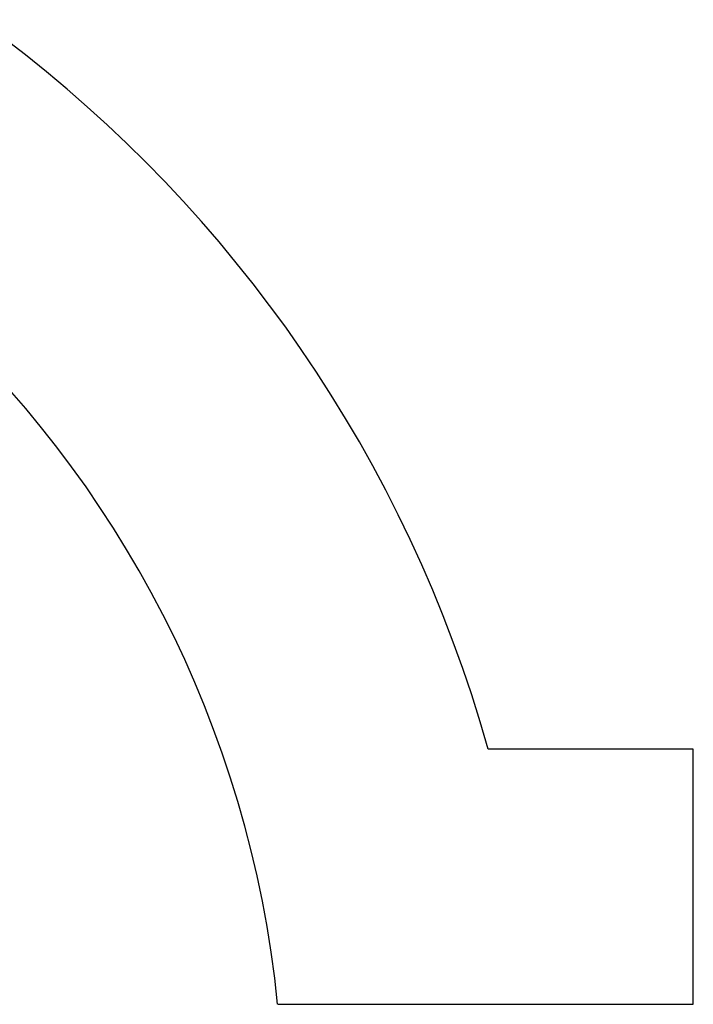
# Model space of a CAD drawing. Header units: millimetres. Extents: x 269 to 445, y 52 to 491.
# Tile 86 of 88: x 402 to 439, y 97 to 151. Entities that reach past the tile are written whole.
import ezdxf

# ---------------------------------------------------------------- set-up
doc = ezdxf.new("R2010")
doc.units = ezdxf.units.MM
doc.header["$LTSCALE"] = 47.498
doc.layers.get('0').update_dxf_attribs({"linetype": 'CONTINUOUS'})

msp = doc.modelspace()

# ---------------------------------------------------------------- linework, layer by layer
at = {"color": 7, "linetype": 'CONTINUOUS'}
for p, q in [((439.365, 110.996), (428.111, 110.996)), ((439.365, 96.996), (439.365, 110.996)), ((416.565, 96.996), (439.365, 96.996))]:
    msp.add_line(p, q, dxfattribs=at)
for radius, start, end in [(74, 15.68035, 164.31965), (60, 5.73917, 174.26083)]:
    msp.add_arc((356.865, 90.996), radius, start, end, dxfattribs=at)

doc.saveas('drawing.dxf')
